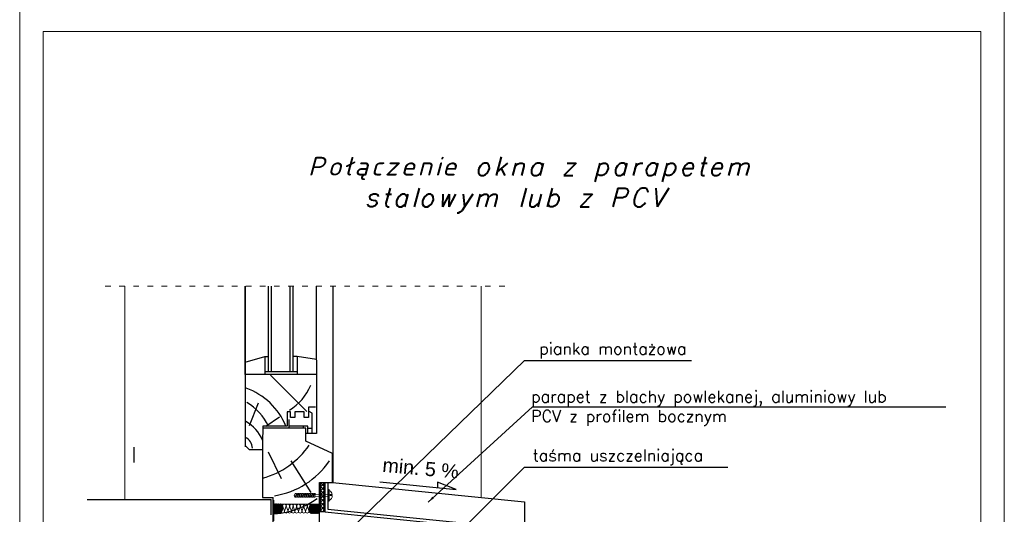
# Model space of a CAD drawing. Header units: millimetres. Extents: x 107252 to 132489, y 44218 to 60710.
# Tile 71 of 72: x 128289 to 130389, y 54967 to 56023. Entities that reach past the tile are written whole.
import ezdxf

# ---------------------------------------------------------------- set-up
doc = ezdxf.new("R2010")
doc.units = ezdxf.units.MM
for name, pattern in [('ACAD_ISO02W100', [15, 12, -3]), ('ACAD_ISO03W100', [30, 12, -18]), ('AUSGEZOGEN', [0])]:
    doc.linetypes.add(name, pattern=pattern)
doc.layers.add('BLECH-BEFESTIGUNG', color=242, linetype='AUSGEZOGEN')
doc.layers.add('FENSTER', color=44, linetype='AUSGEZOGEN')
for name, color, linetype, lineweight in [('cienka', 3, 'Continuous', 18), ('linia', 100, 'Continuous', 25), ('przerywa', 100, 'ACAD_ISO02W100', 5)]:
    doc.layers.add(name, color=color, linetype=linetype, lineweight=lineweight)
doc.styles.get("Standard").update_dxf_attribs({"font": 'GOTHIC.TTF'})
doc.styles.add('style1', font='simplex.shx')
doc.styles.add('tekst', font='segoeui.ttf', dxfattribs={"height": 20})
doc.dimstyles.new('ocieplenie', dxfattribs={"dimtxt": 40, "dimasz": 15, "dimexe": 10, "dimexo": 20, "dimgap": 6, "dimtad": 1, "dimdec": 0, "dimzin": 1, "dimtxsty": 'style1', "dimblk": 'SMALL', "dimcen": 50, "dimclrd": 8, "dimclre": 8, "dimclrt": 2, "dimadec": 0, "dimazin": 0, "dimtfac": 1, "dimtdec": 0, "dimtmove": 0, "dimatfit": 3, "dimfxl": 1, "dimarcsym": 0})

# ---------------------------------------------------------------- blocks, each defined once
blk = doc.blocks.new('_Small')
at = {"color": 0, "linetype": 'ByBlock', "lineweight": -2}
blk.add_circle((0, 0), 0.25, dxfattribs=at)
blk = doc.blocks.new('*X458')
at = {"color": 0}
for p, q in [((65.31, 61.77), (65.41, 61.87)), ((65.31, 60.89), (66.23, 61.81)), ((66.23, 60.17), (65.31, 61.09)), ((65.31, 60), (66.23, 60.93)), ((66.23, 61.05), (65.41, 61.87)), ((66.23, 59.28), (65.31, 60.2)), ((65.31, 59.12), (66.23, 60.04)), ((66.23, 58.4), (65.31, 59.32)), ((65.31, 58.24), (66.23, 59.16)), ((66.23, 57.51), (65.31, 58.44)), ((65.31, 57.35), (66.23, 58.27)), ((66.23, 56.63), (65.31, 57.55)), ((65.31, 56.47), (66.23, 57.39)), ((66.23, 55.75), (65.31, 56.67)), ((65.31, 55.58), (66.23, 56.51)), ((65.72, 55.37), (65.31, 55.78)), ((65.98, 55.37), (66.23, 55.62))]:
    blk.add_line(p, q, dxfattribs=at)
blk = doc.blocks.new('jgdf')
at = {"layer": 'linia', "color": 4, "lineweight": 0}
for p, q in [((-73756.5, 13465.5), (-73707.2, 13465.5)), ((-73755.5, 13465.6), (-73756, 13465.1)), ((-73752.9, 13462.5), (-73755.9, 13465.6)), ((-73754.5, 13465.6), (-73755.8, 13464.3)), ((-73753, 13461.7), (-73755.8, 13464.5)), ((-73753.5, 13465.6), (-73755.6, 13463.5)), ((-73753.1, 13460.8), (-73755.5, 13463.2)), ((-73752.5, 13465.6), (-73755.4, 13462.7)), ((-73751.5, 13465.6), (-73755.3, 13461.8)), ((-73752.9, 13462.2), (-73755.3, 13459.9)), ((-73753.1, 13459.8), (-73755.3, 13462)), ((-73753.1, 13461), (-73755.3, 13458.8)), ((-73752.4, 13463.7), (-73755.2, 13460.9)), ((-73752.6, 13463.3), (-73754.9, 13465.6)), ((-73752.3, 13464), (-73753.9, 13465.6)), ((-73748.7, 13465.4), (-73753.1, 13461)), ((-73747.8, 13464.6), (-73753.1, 13459.4)), ((-73748.1, 13456.1), (-73753.1, 13461.1)), ((-73751.9, 13464.6), (-73752.9, 13465.6)), ((-73747.4, 13457), (-73752.9, 13462.5)), ((-73747.2, 13463.6), (-73752.8, 13458.1)), ((-73750.2, 13465.6), (-73752.7, 13463.1)), ((-73746.9, 13458.2), (-73752.4, 13463.7)), ((-73746.8, 13462.4), (-73752.3, 13456.9)), ((-73751.4, 13465.1), (-73752, 13465.6)), ((-73746.6, 13459.6), (-73751.8, 13464.7)), ((-73750.8, 13465.5), (-73751, 13465.6)), ((-73746.6, 13461.2), (-73750.8, 13465.5)), ((-73747.1, 13463.4), (-73749.3, 13465.6)), ((-73748.7, 13465.4), (-73748.6, 13465.4)), ((-73748.7, 13464.4), (-73748.7, 13464.4)), ((-73746.9, 13464.9), (-73748.3, 13465.3)), ((-73744.6, 13457.8), (-73746.9, 13464.9)), ((-73746.8, 13462.4), (-73746, 13464.9)), ((-73746, 13464.9), (-73744.6, 13465.3)), ((-73743.2, 13464.8), (-73744.6, 13465.2)), ((-73744.6, 13457.7), (-73742.2, 13464.8)), ((-73740.3, 13456.3), (-73743.2, 13464.7)), ((-73742.2, 13464.8), (-73740.8, 13465.2)), ((-73741.3, 13456.4), (-73738.5, 13464.8)), ((-73739.4, 13464.8), (-73740.8, 13465.2)), ((-73736.6, 13456.3), (-73739.4, 13464.7)), ((-73739.4, 13461.4), (-73739.4, 13461.4)), ((-73738.5, 13464.8), (-73737.1, 13465.2)), ((-73737.5, 13456.4), (-73734.7, 13464.8)), ((-73737.3, 13464.6), (-73737.3, 13464.6)), ((-73735.7, 13464.8), (-73737.1, 13465.2)), ((-73732.9, 13456.3), (-73735.7, 13464.7)), ((-73734.7, 13464.8), (-73733.3, 13465.2)), ((-73733.8, 13456.4), (-73731, 13464.8)), ((-73731.9, 13464.8), (-73733.3, 13465.2)), ((-73729.1, 13456.3), (-73731.9, 13464.7)), ((-73731, 13464.8), (-73729.6, 13465.2)), ((-73730, 13456.4), (-73727.2, 13464.8)), ((-73728.2, 13464.8), (-73729.6, 13465.2)), ((-73725.4, 13456.3), (-73728.2, 13464.8)), ((-73727.2, 13464.8), (-73725.8, 13465.2)), ((-73726.3, 13456.4), (-73723.5, 13464.8)), ((-73724.4, 13464.8), (-73725.8, 13465.2)), ((-73721.6, 13456.3), (-73724.4, 13464.8)), ((-73723.5, 13464.8), (-73722.1, 13465.2)), ((-73722.5, 13456.4), (-73719.7, 13464.8)), ((-73720.7, 13464.8), (-73722.1, 13465.2)), ((-73717.9, 13456.3), (-73720.7, 13464.8)), ((-73719.7, 13464.8), (-73718.3, 13465.2)), ((-73716.9, 13464.8), (-73718.3, 13465.2)), ((-73713.6, 13465.1), (-73718.3, 13460.4)), ((-73713, 13456.3), (-73718.3, 13461.5)), ((-73712.8, 13464.2), (-73718.2, 13458.9)), ((-73714.9, 13465.5), (-73718.1, 13462.3)), ((-73712.4, 13457.3), (-73718, 13462.9)), ((-73712.3, 13463.2), (-73717.8, 13457.6)), ((-73712, 13458.5), (-73717.4, 13464)), ((-73711.9, 13461.8), (-73717.3, 13456.5)), ((-73716.9, 13464.7), (-73716.9, 13464.8)), ((-73711.8, 13460), (-73716.7, 13464.9)), ((-73711.9, 13461.8), (-73715.6, 13465.5)), ((-73713.9, 13465.5), (-73714, 13465.4)), ((-73712.9, 13465.5), (-73713.4, 13465)), ((-73708.7, 13460.9), (-73713.3, 13465.5)), ((-73711.9, 13465.5), (-73713, 13464.4)), ((-73710.9, 13465.5), (-73712.6, 13463.8)), ((-73708.7, 13459.9), (-73712.5, 13463.7)), ((-73708.6, 13461.8), (-73712.3, 13465.5)), ((-73709.9, 13465.5), (-73712.3, 13463.2)), ((-73708.9, 13465.5), (-73712, 13462.4)), ((-73708.6, 13458.8), (-73712, 13462.2)), ((-73708.6, 13461.8), (-73712, 13458.4)), ((-73707.9, 13465.5), (-73711.9, 13461.6)), ((-73707.6, 13464.9), (-73711.8, 13460.6)), ((-73708.3, 13463.1), (-73711.8, 13459.6)), ((-73708.2, 13457.4), (-73711.8, 13461)), ((-73708.5, 13462.7), (-73711.3, 13465.5)), ((-73708.2, 13463.4), (-73710.3, 13465.5)), ((-73707.9, 13464.1), (-73709.3, 13465.5)), ((-73707.6, 13464.8), (-73708.3, 13465.5)), ((-73707.2, 13465.4), (-73707.3, 13465.5)), ((-73756.8, 13455.1), (-73756.8, 13455.1)), ((-73756.1, 13456.4), (-73756.1, 13456.4)), ((-73755.7, 13455.5), (-73756, 13455.8)), ((-73753, 13459.1), (-73755.9, 13456.3)), ((-73754.7, 13455.5), (-73755.8, 13456.5)), ((-73752.8, 13458.3), (-73755.7, 13455.5)), ((-73753.7, 13455.5), (-73755.6, 13457.3)), ((-73753.1, 13460), (-73755.5, 13457.6)), ((-73752.8, 13455.5), (-73755.4, 13458.1)), ((-73752.3, 13457), (-73755.3, 13460)), ((-73751.8, 13455.5), (-73755.3, 13459)), ((-73752.9, 13458.6), (-73755.2, 13460.9)), ((-73754.8, 13457.8), (-73754.8, 13457.8)), ((-73752.6, 13457.6), (-73754.7, 13455.5)), ((-73752.3, 13456.9), (-73753.7, 13455.5)), ((-73749.1, 13455.5), (-73753.1, 13459.4)), ((-73751.9, 13456.3), (-73752.7, 13455.5)), ((-73750.8, 13455.5), (-73752.3, 13457)), ((-73751.4, 13455.8), (-73751.7, 13455.5)), ((-73751.7, 13455.8), (-73751.7, 13455.8)), ((-73746.6, 13460.9), (-73751.5, 13456)), ((-73746.7, 13459.2), (-73750.4, 13455.5)), ((-73747.7, 13456.5), (-73748.6, 13455.6)), ((-73746.5, 13455.9), (-73747.9, 13456.4)), ((-73746.5, 13455.9), (-73745.1, 13456.4)), ((-73745.1, 13456.4), (-73744.6, 13457.8)), ((-73744.1, 13456.3), (-73744.6, 13457.7)), ((-73744.2, 13459.3), (-73744.2, 13459.3)), ((-73742.7, 13455.9), (-73744.1, 13456.3)), ((-73742.7, 13455.9), (-73741.3, 13456.3)), ((-73739, 13455.9), (-73740.4, 13456.3)), ((-73739, 13455.9), (-73737.5, 13456.3)), ((-73737.1, 13456.2), (-73737.1, 13456.2)), ((-73735.2, 13455.9), (-73736.6, 13456.3)), ((-73735.2, 13455.9), (-73733.8, 13456.3)), ((-73731.5, 13455.9), (-73732.9, 13456.3)), ((-73731.5, 13455.9), (-73730, 13456.3)), ((-73727.7, 13455.9), (-73729.1, 13456.3)), ((-73727.7, 13455.9), (-73726.3, 13456.3)), ((-73724, 13455.9), (-73725.4, 13456.3)), ((-73724, 13455.9), (-73722.5, 13456.3)), ((-73720.2, 13455.9), (-73721.6, 13456.3)), ((-73720.2, 13455.9), (-73718.8, 13456.3)), ((-73718.8, 13456.3), (-73718.1, 13458.4)), ((-73713.9, 13455.5), (-73718.3, 13459.9)), ((-73715.4, 13455.4), (-73718, 13457.9)), ((-73716.9, 13456), (-73717.9, 13456.3)), ((-73711.8, 13460.3), (-73716.5, 13455.6)), ((-73712, 13458.4), (-73715.1, 13455.4)), ((-73713.1, 13455.4), (-73713.5, 13455.8)), ((-73708.7, 13459.7), (-73713.1, 13455.4)), ((-73712.1, 13455.4), (-73713, 13456.3)), ((-73708.7, 13460.7), (-73712.7, 13456.8)), ((-73711.1, 13455.4), (-73712.6, 13456.9)), ((-73710.1, 13455.4), (-73712.3, 13457.5)), ((-73708.6, 13458.9), (-73712.1, 13455.4)), ((-73709.1, 13455.4), (-73712, 13458.3)), ((-73708.1, 13455.4), (-73711.9, 13459.1)), ((-73707.2, 13455.4), (-73711.8, 13460)), ((-73708.4, 13458.1), (-73711.1, 13455.4)), ((-73708.2, 13457.3), (-73710.1, 13455.4)), ((-73707.9, 13456.6), (-73709.1, 13455.4)), ((-73707.5, 13456), (-73708.1, 13455.4))]:
    blk.add_line(p, q, dxfattribs=at)
for centre, radius, start, end in [((-73769.7, 13460.5), 14.4, 339.4175, 20.5825), ((-73744.7, 13460.5), 8.45, 165.5539, 180), ((-73747.2, 13461.1), 5.81, 148.1211, 165.5539), ((-73748.8, 13462.1), 3.92, 123.6639, 148.1211), ((-73749.8, 13463.6), 2.1, 111.1198, 123.6639), ((-73749.8, 13463.6), 2.1, 56.3361, 68.8802), ((-73750.9, 13462.1), 3.92, 31.8789, 56.3361), ((-73752.5, 13461.1), 5.81, 14.4461, 31.8789), ((-73755, 13460.5), 8.45, 0, 14.4461), ((-73709.9, 13460.4), 8.45, 165.5539, 180), ((-73712.4, 13461), 5.81, 148.1211, 165.5539), ((-73714, 13462), 3.92, 123.6639, 148.1211), ((-73715.1, 13463.6), 2.1, 111.1198, 123.6639), ((-73715.1, 13463.6), 2.1, 56.3361, 68.8802), ((-73716.1, 13462), 3.92, 31.8789, 56.3361), ((-73717.7, 13461), 5.81, 14.4461, 31.8789), ((-73720.2, 13460.4), 8.45, 0, 14.4461), ((-73699.8, 13460.4), 8.92, 145.3813, 214.6187), ((-73744.7, 13460.5), 8.45, 180, 194.4461), ((-73747.2, 13459.8), 5.81, 194.4461, 211.8789), ((-73748.8, 13458.8), 3.92, 211.8789, 236.3361), ((-73749.8, 13457.3), 2.1, 236.3361, 241.1448), ((-73749.8, 13457.3), 2.1, 298.8552, 303.6639), ((-73750.9, 13458.8), 3.92, 303.6639, 328.1211), ((-73752.5, 13459.8), 5.81, 328.1211, 345.5539), ((-73755, 13460.5), 8.45, 345.5539, 360), ((-73709.9, 13460.4), 8.45, 180, 194.4461), ((-73712.4, 13459.7), 5.81, 194.4461, 211.8789), ((-73714, 13458.7), 3.92, 211.8789, 236.3361), ((-73715.1, 13457.2), 2.1, 236.3361, 241.1448), ((-73715.1, 13457.2), 2.1, 298.8552, 303.6639), ((-73716.1, 13458.7), 3.92, 303.6639, 328.1211), ((-73717.7, 13459.7), 5.81, 328.1211, 345.5539), ((-73720.2, 13460.4), 8.45, 345.5539, 360)]:
    blk.add_arc(centre, radius, start, end, dxfattribs=at)

msp = doc.modelspace()

# ---------------------------------------------------------------- linework, layer by layer
at = {"layer": 'BLECH-BEFESTIGUNG', "color": 18, "true_color": 0x000000}
for p, q in [((128928.099, 55035.26), (128956.224, 55035.26)), ((128939.282, 55035.26), (128939.282, 54972.544)), ((128945.844, 55035.26), (128945.844, 54978.452)), ((128956.224, 55035.26), (129365.432, 54993.943)), ((129056.737, 55036.759), (129219.577, 55020.318)), ((129219.577, 55020.318), (129179.935, 55035.547)), ((129179.935, 55035.547), (129179.97, 55024.317)), ((128945.844, 54978.452), (129358.87, 54936.436)), ((129365.432, 54993.943), (129365.432, 54853.446)), ((128939.282, 54972.544), (129358.87, 54929.861))]:
    msp.add_line(p, q, dxfattribs=at)
at = {"layer": 'BLECH-BEFESTIGUNG', "color": 18, "lineweight": 0, "true_color": 0x000000}
for p, q in [((128876.533, 55011.428), (128874.005, 55007.536)), ((128874.005, 55007.536), (128876.555, 55003.67)), ((128877.673, 55011.428), (128876.533, 55011.428)), ((128876.555, 55003.67), (128879.108, 55011.428)), ((128877.696, 55003.67), (128876.555, 55003.67)), ((128878.311, 55009.489), (128877.673, 55011.428)), ((128877.696, 55003.67), (128880.249, 55011.428)), ((128878.47, 55009.489), (128878.311, 55009.489)), ((128879.085, 55003.67), (128878.447, 55005.61)), ((128881.413, 55003.67), (128879.085, 55003.67)), ((128881.389, 55011.428), (128879.108, 55011.428)), ((128880.272, 55003.67), (128882.825, 55011.428)), ((128882.028, 55009.489), (128881.389, 55011.428)), ((128881.413, 55003.67), (128883.965, 55011.428)), ((128882.801, 55003.67), (128882.163, 55005.61)), ((128885.129, 55003.67), (128882.801, 55003.67)), ((128885.106, 55011.428), (128882.825, 55011.428)), ((128883.988, 55003.67), (128886.541, 55011.428)), ((128885.744, 55009.489), (128885.106, 55011.428)), ((128885.129, 55003.67), (128887.681, 55011.428)), ((128886.518, 55003.67), (128885.88, 55005.61)), ((128888.845, 55003.67), (128886.518, 55003.67)), ((128888.823, 55011.428), (128886.541, 55011.428)), ((128887.705, 55003.67), (128890.258, 55011.428)), ((128889.461, 55009.489), (128888.823, 55011.428)), ((128888.845, 55003.67), (128891.399, 55011.428)), ((128890.235, 55003.67), (128889.597, 55005.61)), ((128892.562, 55003.67), (128890.235, 55003.67)), ((128892.539, 55011.428), (128890.258, 55011.428)), ((128891.422, 55003.67), (128893.974, 55011.428)), ((128893.177, 55009.489), (128892.539, 55011.428)), ((128892.562, 55003.67), (128895.115, 55011.428)), ((128893.951, 55003.67), (128893.313, 55005.61)), ((128896.278, 55003.67), (128893.951, 55003.67)), ((128896.255, 55011.428), (128893.974, 55011.428)), ((128895.138, 55003.67), (128897.69, 55011.428)), ((128896.893, 55009.489), (128896.255, 55011.428)), ((128896.278, 55003.67), (128898.831, 55011.428)), ((128897.667, 55003.67), (128897.029, 55005.61)), ((128899.995, 55003.67), (128897.667, 55003.67)), ((128899.971, 55011.428), (128897.69, 55011.428)), ((128898.854, 55003.67), (128901.407, 55011.428)), ((128900.609, 55009.489), (128899.971, 55011.428)), ((128899.995, 55003.67), (128902.548, 55011.428)), ((128901.384, 55003.67), (128900.745, 55005.61)), ((128903.712, 55003.67), (128901.384, 55003.67)), ((128903.689, 55011.428), (128901.407, 55011.428)), ((128902.57, 55003.67), (128905.124, 55011.428)), ((128904.327, 55009.489), (128903.689, 55011.428)), ((128903.712, 55003.67), (128906.264, 55011.428)), ((128905.101, 55003.67), (128904.462, 55005.61)), ((128907.428, 55003.67), (128905.101, 55003.67)), ((128907.405, 55011.428), (128905.124, 55011.428)), ((128906.288, 55003.67), (128908.84, 55011.428)), ((128908.043, 55009.489), (128907.405, 55011.428)), ((128907.428, 55003.67), (128909.98, 55011.428)), ((128908.817, 55003.67), (128908.179, 55005.61)), ((128911.144, 55003.67), (128908.817, 55003.67)), ((128911.121, 55011.428), (128908.84, 55011.428)), ((128910.004, 55003.67), (128912.556, 55011.428)), ((128911.759, 55009.489), (128911.121, 55011.428)), ((128911.144, 55003.67), (128913.697, 55011.428)), ((128912.533, 55003.67), (128911.895, 55005.61)), ((128914.86, 55003.67), (128912.533, 55003.67)), ((128914.838, 55011.428), (128912.556, 55011.428)), ((128913.72, 55003.67), (128916.273, 55011.428)), ((128915.476, 55009.489), (128914.838, 55011.428)), ((128914.86, 55003.67), (128917.414, 55011.428)), ((128916.25, 55003.67), (128915.612, 55005.61)), ((128918.578, 55003.67), (128916.25, 55003.67)), ((128918.554, 55011.428), (128916.273, 55011.428)), ((128917.437, 55003.67), (128919.99, 55011.428)), ((128946.84, 55004.928), (128918.416, 55005.61)), ((128946.873, 55010.152), (128919.692, 55009.489)), ((128947.958, 55019.933), (128947.958, 54995.511)), ((128948.077, 55019.933), (128949.088, 55019.933)), ((128949.088, 55019.933), (128949.088, 54995.511)), ((128951.245, 55009.409), (128951.245, 55007.176)), ((128955.396, 55009.409), (128951.245, 55009.409)), ((128951.245, 55007.176), (128955.396, 55007.176)), ((128949.088, 54995.511), (128948.077, 54995.511))]:
    msp.add_line(p, q, dxfattribs=at)
at = {"layer": 'BLECH-BEFESTIGUNG', "color": 18, "true_color": 0x000000}
msp.add_lwpolyline([(128929.569, 55034.569), (128929.569, 54973.63), (128938.215, 54973.63), (128938.215, 55034.569)], close=True, dxfattribs=at)
at = {"layer": 'BLECH-BEFESTIGUNG', "color": 18, "lineweight": 0, "true_color": 0x000000}
for start, end in [(8.309556, 61.674469), (298.325531, 357.741105)]:
    msp.add_arc((128943.249, 55007.654), 12.143, start, end, dxfattribs=at)
at = {"layer": 'cienka', "color": 18, "true_color": 0x000000}
for p, q in [((128288.734, 56047.75), (128288.734, 53077.75)), ((128288.734, 53077.75), (128288.734, 56047.75)), ((128288.734, 53077.75), (128288.734, 56047.75)), ((130388.734, 56047.75), (130388.734, 53077.75)), ((130388.734, 53077.75), (130388.734, 56047.75)), ((128338.734, 53127.75), (128338.734, 55997.75)), ((128338.734, 55997.75), (130338.734, 55997.75)), ((128338.734, 53127.75), (128338.734, 55997.75)), ((130338.734, 55997.75), (130338.734, 53127.75))]:
    msp.add_line(p, q, dxfattribs=at)
at = {"layer": 'FENSTER', "color": 18, "true_color": 0x000000}
for p, q in [((128769.362, 55265.838), (128769.49, 55454.257)), ((128769.386, 55454.257), (128769.386, 55114.009)), ((128819.596, 55272.018), (128819.596, 55454.257)), ((128825.995, 55272.018), (128825.995, 55454.257)), ((128865.294, 55272.018), (128865.294, 55454.257)), ((128871.692, 55272.018), (128871.692, 55454.257)), ((128921.692, 55297.178), (128921.692, 55454.257)), ((128921.692, 55297.178), (128921.692, 55454.257)), ((128956.746, 55454.257), (128956.746, 55035.208)), ((128956.746, 55454.257), (128956.746, 55035.208)), ((128811.682, 55304.229), (128819.596, 55304.229)), ((128880.3, 55304.229), (128871.692, 55304.229)), ((128921.823, 55296.438), (128921.823, 55149.657)), ((128921.823, 55296.438), (128921.823, 55149.657)), ((128811.682, 55272.018), (128880.3, 55272.018)), ((128769.362, 55265.838), (128769.362, 55114.033)), ((128921.823, 55265.838), (128769.362, 55265.838)), ((128769.362, 55265.838), (128769.362, 55111.542)), ((128823.752, 55264.324), (128901.399, 55186.677)), ((128779.054, 55156.652), (128798.106, 55205.156)), ((128919.362, 55196.024), (128904.628, 55196.024)), ((128904.628, 55196.024), (128904.628, 55180.895)), ((128813.598, 55155.478), (128842.792, 55175.013)), ((128866.48, 55185.736), (128859.214, 55185.736)), ((128859.214, 55185.736), (128859.214, 55155.478)), ((128866.48, 55180.895), (128866.48, 55185.736)), ((128875.563, 55185.736), (128875.563, 55180.895)), ((128895.545, 55185.736), (128875.563, 55185.736)), ((128895.545, 55180.895), (128895.545, 55185.736)), ((128807.139, 55155.478), (128807.139, 55151.242)), ((128859.214, 55155.478), (128807.139, 55155.478)), ((128894.334, 55151.242), (128894.334, 55155.478)), ((128903.417, 55151.242), (128912.5, 55151.242)), ((128921.823, 55149.657), (128921.823, 55139.426)), ((128806.955, 55132.783), (128806.862, 55132.783)), ((128806.862, 55132.783), (128806.862, 55003.412)), ((128921.823, 55139.426), (128899.178, 55139.426)), ((128533.073, 55077.636), (128533.073, 55110.449)), ((128778.737, 55104.658), (128769.362, 55114.033)), ((128806.862, 55104.658), (128778.737, 55104.658)), ((128956.224, 55096.777), (128899.178, 55123.404)), ((128847.224, 55043.029), (128819.058, 55100.157)), ((128956.224, 55035.26), (128956.224, 55096.777)), ((128956.224, 55035.26), (128956.224, 55096.777)), ((128910.639, 55013.612), (128867.989, 55081.2)), ((128910.639, 55013.612), (128867.989, 55081.2)), ((128928.099, 54939.295), (128928.099, 55035.26)), ((128928.099, 54939.295), (128928.099, 55035.26)), ((128806.862, 55003.412), (128829.662, 55003.412)), ((128829.662, 54939.295), (128829.662, 55003.412)), ((128432.982, 54998.724), (128824.974, 54998.724)), ((128824.974, 54965.912), (128824.974, 54998.724)), ((128831.012, 54953.412), (128831.012, 54997.162))]:
    msp.add_line(p, q, dxfattribs=at)
for points in [[(128769.38, 55292.29), (128811.682, 55304.229), (128811.682, 55265.838)], [(128921.692, 55297.839), (128880.3, 55304.229), (128880.3, 55265.838)], [(128904.628, 55180.895), (128904.628, 55173.633), (128895.545, 55173.633), (128895.545, 55185.736), (128875.563, 55185.736), (128875.563, 55173.633), (128866.48, 55173.633), (128866.48, 55185.736), (128859.214, 55185.736)], [(128863.453, 55151.242), (128863.453, 55169.396)], [(128912.5, 55139.744), (128912.5, 55183.315), (128905.839, 55186.946)], [(128899.178, 55123.404), (128899.178, 55142.164), (128899.178, 55151.242), (128807.139, 55151.242), (128806.862, 55123.408)], [(128903.417, 55140.349), (128903.417, 55155.478), (128863.453, 55155.478)]]:
    msp.add_lwpolyline(points, dxfattribs=at)
for centre, radius, start, end in [((128722.911, 55100.567), 144.298, 22.367127, 70.204821), ((128798.021, 55291.543), 121.897, 302.921342, 336.314822), ((128714.901, 55106.915), 114.992, 24.980634, 59.356838), ((128729.824, 55091.906), 84.041, 23.552318, 60.865247), ((128760.097, 55108.593), 24.846, 359.768925, 66.392976), ((128761.903, 55213.452), 174.699, 284.91271, 325.742564), ((128804.749, 55179.416), 174.699, 279.146313, 325.742564), ((128817.849, 55150.715), 182.932, 274.825677, 305.171848), ((128817.849, 55150.715), 182.932, 274.825677, 305.171848)]:
    msp.add_arc(centre, radius, start, end, dxfattribs=at)
at = {"layer": 'linia', "color": 18, "linetype": 'ACAD_ISO03W100', "lineweight": 0, "true_color": 0x000000}
msp.add_line((128471.177, 55454.257), (129327.55, 55454.257), dxfattribs=at)
at = {"layer": 'linia', "color": 18, "lineweight": 0, "ltscale": 10, "true_color": 0x000000}
for p, q in [((128512.982, 54998.724), (128512.982, 55454.257)), ((129273.001, 55003.276, 15), (129273.001, 55454.257))]:
    msp.add_line(p, q, dxfattribs=at)
at = {"layer": 'linia', "color": 18, "true_color": 0x000000}
for p, q in [((128512.982, 55454.257), (128512.982, 55454.257)), ((128767.862, 55269.085), (128767.862, 55269.085)), ((128767.862, 55269.085), (128767.862, 55269.085)), ((128928.099, 55035.26), (128956.224, 55035.26))]:
    msp.add_line(p, q, dxfattribs=at)

# ---------------------------------------------------------------- block references
at = {"layer": 'BLECH-BEFESTIGUNG', "color": 18, "true_color": 0x000000, "xscale": 9.375, "yscale": 9.375, "zscale": 9.375}
msp.add_blockref('*X458', (128317.309, 54454.524), dxfattribs=at)
at = {"layer": 'linia', "color": 18, "true_color": 0x000000, "xscale": 2, "yscale": 2, "zscale": 2}
msp.add_blockref('jgdf', (276342.412, 28058.261), dxfattribs=at)

# ---------------------------------------------------------------- texts
at = {"layer": 'cienka', "color": 18, "linetype": 'Continuous', "true_color": 0x000000, "insert": (128660.387, 55730.133), "char_height": 40, "width": 2259.59555, "attachment_point": 1, "style": 'tekst'}
msp.add_mtext('\\A1;\\pxi6.08325;{\\Fromans|c238;\\Q15;\\T1.2;Połączenie okna z parapetem \\P\\pi9.09875;stalowym lub z PCV\\H1.0315x; }', dxfattribs=at)
at = {"layer": 'linia', "color": 18, "true_color": 0x000000, "insert": (129064.142, 55087.864), "char_height": 30, "width": 240.02743, "attachment_point": 1, "rotation": 354.876266}
msp.add_mtext('{\\fArial|b0|i0|c238|p34;min. 5 %}', dxfattribs=at)
at = {"layer": 'przerywa', "color": 18, "true_color": 0x000000, "char_height": 25, "width": 908.43925, "attachment_point": 1}
for s, insert in [('{\\Fromans|c238;pianka montażowa}', (129396.823, 55333.333)), ('{\\Fromans|c0;parapet z blachy powlekanej, aluminiowy lub PCV\\Fromans|c238; z\\Fromans|c0; profilem bocznym}', (129379.283, 55231.031)), ('{\\Fromans|c0;taśma uszczelniająca}', (129382.97, 55105.516))]:
    msp.add_mtext(s, dxfattribs=dict(at, insert=insert))

# ---------------------------------------------------------------- leaders
at = {"layer": 'linia', "color": 18, "lineweight": 0, "true_color": 0x000000}
for points in [[(128996.465, 54937.614), (129365.432, 55295.358), (129721.447, 55295.358)], [(129159.608, 54993.067), (129382.217, 55196.812), (130264.328, 55196.812)], [(129225.519, 54927.628), (129365.432, 55067.541), (129799.108, 55067.541)]]:
    msp.add_leader(points, dimstyle='ocieplenie', override={"dimgap": 6, "dimtad": 0}, dxfattribs=at)

doc.saveas('drawing.dxf')
